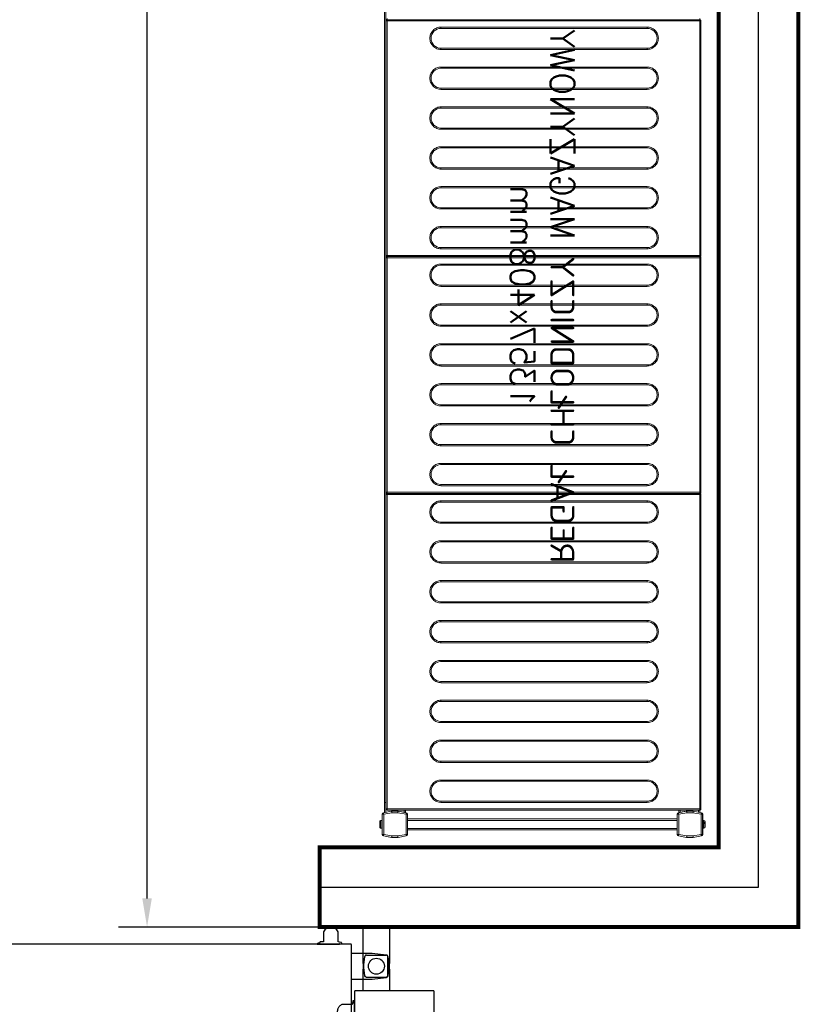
# Model space of a CAD drawing. Header units: millimetres. Extents: x 6161 to 8965, y -9035 to -5431.
# Tile 120 of 256: x 8176 to 8273, y -7327 to -7204. Entities that reach past the tile are written whole.
import ezdxf

# ---------------------------------------------------------------- set-up
doc = ezdxf.new("R2010")
doc.units = ezdxf.units.MM
doc.linetypes.add('DASHED', pattern=[19.05, 12.7, -6.35])
doc.layers.add('Komory', color=132, linetype='Continuous')
doc.layers.add('Regały', color=3, linetype='Continuous')
doc.styles.add('Arch-Dim', font='romans.shx', dxfattribs={"width": 0.75})
doc.styles.add('RomanS', font='romans.shx')
doc.linetypes.add('BATTING', pattern='A,0.0001,-0.1,[134,ltypeshp.shx,S=0.1,R=0,X=-0.1,Y=0],-0.2,[134,ltypeshp.shx,S=0.1,R=180,X=0.1,Y=0],-0.1', length=0.4001)
doc.dimstyles.new('Standard 50', dxfattribs={"dimscale": 20, "dimtxt": 0.18, "dimasz": 0.18, "dimexe": 0.18, "dimexo": 0.0625, "dimgap": 0.09, "dimtad": 1, "dimdec": 1, "dimzin": 0, "dimdsep": 46, "dimtxsty": 'Arch-Dim', "dimcen": 0.09, "dimclrd": 2, "dimclre": 2, "dimclrt": 1, "dimadec": 0, "dimazin": 0, "dimtfac": 1, "dimtdec": 1, "dimtofl": 0, "dimtmove": 0, "dimatfit": 3, "dimfxl": 0, "dimtolj": 1, "dimtzin": 0, "dimarcsym": 0})

# ---------------------------------------------------------------- blocks, each defined once
blk = doc.blocks.new('*D587')
at = {"color": 2, "lineweight": -2, "transparency": 16777216}
for p, q in [((46.25, 340), (85.25, 340)), ((81.65, 336.4), (81.65, 3.6)), ((46.25, 0), (85.25, 0))]:
    blk.add_line(p, q, dxfattribs=at)
at = {"color": 2, "transparency": 16777216}
for points in [[(81.05, 336.4), (82.25, 336.4), (81.65, 340)], [(81.05, 3.6), (82.25, 3.6), (81.65, 0)]]:
    blk.add_solid(points, dxfattribs=at)
at = {"layer": 'Defpoints', "color": 0, "transparency": 16777216}
for p in [(45, 340), (45, 0), (81.65, 0)]:
    blk.add_point(p, dxfattribs=at)
at = {"color": 1, "transparency": 16777216, "insert": (78.05, 170), "char_height": 3.6, "attachment_point": 5, "rotation": 90, "style": 'Arch-Dim'}
blk.add_mtext('\\A1;340.0', dxfattribs=at)
blk = doc.blocks.new('*U504')
at = {"color": 254, "linetype": 'DASHED', "true_color": 0xcfcfcf, "transparency": 33554684}
for points in [[(-4.43, 13, 0.414214), (-4.35, 13.08), (-4.35, 100.92, 0.414214), (-4.43, 101), (-14.27, 101, 0.414814), (-14.35, 100.93), (-14.35, 13.09, 0.414814), (-14.27, 13), (-4.43, 13)], [(-4.15, 17.01), (-4.2, 17.01), (-4.2, 17.11, 0.175422), (-4.27, 17.3, 0.244753), (-4.29, 17.31), (-4.32, 17.31, 0.414214), (-4.35, 17.29), (-4.35, 14.54, 0.414214), (-4.32, 14.51), (-4.29, 14.51, 0.200685), (-4.27, 14.52), (-4.23, 14.57), (-4.3, 14.25), (-4.25, 14.24, 0.414214), (-4.13, 14.32), (-4.05, 14.71), (-2.77, 14.71, 0.649069), (-2.8, 16.51), (-4.05, 16.51), (-4.05, 16.91, 0.414214), (-4.15, 17.01)]]:
    blk.add_lwpolyline(points, format="xyb", dxfattribs=at)
at = {"transparency": 33554684}
for points in [[(-4, 7.23, 0.414214), (-3.92, 7.15), (83.92, 7.15, 0.414214), (84, 7.23), (84, 17.07, 0.414814), (83.93, 17.15), (-3.91, 17.15, 0.414814), (-4, 17.07), (-4, 7.23)], [(0.01, 6.95), (0.01, 7), (0.11, 7, 0.175422), (0.3, 7.07, 0.244753), (0.31, 7.09), (0.31, 7.12, 0.414214), (0.28, 7.15), (-2.47, 7.15, 0.414214), (-2.49, 7.12), (-2.49, 7.09, 0.200685), (-2.48, 7.07), (-2.43, 7.03), (-2.75, 7.1), (-2.76, 7.05, 0.414214), (-2.68, 6.93), (-2.29, 6.85), (-2.29, 5.57, 0.649069), (-0.49, 5.6), (-0.49, 6.85), (-0.09, 6.85, 0.414214), (0.01, 6.95)]]:
    blk.add_lwpolyline(points, format="xyb", dxfattribs=at)
at = {"color": 254, "linetype": 'DASHED', "true_color": 0xcfcfcf, "transparency": 33554684}
blk.add_lwpolyline([(-5.45, 13), (-5.45, 10.42), (-5.66, 8.68, -0.379651), (-5.86, 8.5), (-8.34, 8.5, -0.379651), (-8.54, 8.68), (-8.75, 10.42), (-8.75, 13)], format="xyb", close=True, dxfattribs=at)
at = {"transparency": 33554684}
for points in [[(-8.75, 5), (-8.75, 9.38), (-8.54, 11.12, -0.379651), (-8.34, 11.3), (-5.86, 11.3, -0.379651), (-5.66, 11.12), (-5.45, 9.38), (-5.45, 5)], [(-4, 8.25), (-6.58, 8.25), (-8.32, 8.46, -0.379651), (-8.5, 8.66), (-8.5, 11.14, -0.379651), (-8.32, 11.34), (-6.58, 11.55), (-4, 11.55)]]:
    blk.add_lwpolyline(points, format="xyb", close=True, dxfattribs=at)
blk.add_lwpolyline([(0, 5), (0, -5)], dxfattribs=at)
blk.add_circle((-7.1, 9.9), 1, dxfattribs=at)
at = {"color": 254, "linetype": 'DASHED', "true_color": 0xcfcfcf, "transparency": 33554684}
blk.add_arc((-7.1, 9.9), 91.13, 358.293, 91.4158, dxfattribs=at)
blk = doc.blocks.new('*U56')
at = {"lineweight": 15}
for p, q in [((1.73, 0), (1.82, 0)), ((0.18, -0.47), (0, -1.51)), ((0.18, -0.47), (0, -1.5)), ((0.38, -0.51), (0.2, -1.53)), ((2.9, -0.3), (0.38, -0.3)), ((0.38, -0.31), (0.38, -0.51)), ((2.9, -0.31), (0.38, -0.31)), ((2.9, -0.51), (0.38, -0.51)), ((1.17, -0.15), (1.17, -0.3)), ((2.12, -0.15), (1.17, -0.15)), ((1.88, -0.12), (1.76, -0.12)), ((2.12, -0.3), (2.12, -0.15)), ((2.9, -0.51), (2.9, -0.31)), ((3.08, -1.53), (2.9, -0.51)), ((3.28, -1.51), (3.1, -0.47)), ((3.28, -1.5), (3.1, -0.47)), ((3.43, -0.68), (3.14, -0.68)), ((3.43, -0.82), (3.16, -0.82)), ((3.43, -0.67), (3.43, -39.87)), ((3.58, -0.67), (3.43, -0.67)), ((3.58, -0.52), (3.58, -0.52)), ((42.98, -0.52), (3.58, -0.52)), ((3.58, -0.52), (3.58, -0.67)), ((42.98, -0.67), (3.58, -0.67)), ((3.58, -0.67), (3.58, -39.87)), ((42.98, -0.52), (42.98, -0.52)), ((42.98, -0.67), (42.98, -0.52)), ((43.13, -0.67), (42.98, -0.67)), ((42.98, -39.87), (42.98, -0.67)), ((43.13, -39.87), (43.13, -0.67)), ((43.28, -0.67), (43.13, -0.67)), ((72.68, -0.52), (43.28, -0.52)), ((43.28, -0.52), (43.28, -0.52)), ((43.28, -0.52), (43.28, -0.67)), ((72.68, -0.67), (43.28, -0.67)), ((43.28, -0.67), (43.28, -39.87)), ((72.68, -0.52), (72.68, -0.52)), ((72.68, -0.67), (72.68, -0.52)), ((72.83, -0.67), (72.68, -0.67)), ((72.68, -39.87), (72.68, -0.67)), ((72.83, -0.67), (72.83, -39.87)), ((72.98, -0.67), (72.83, -0.67)), ((102.38, -0.52), (72.98, -0.52)), ((72.98, -0.52), (72.98, -0.52)), ((72.98, -0.52), (72.98, -0.67)), ((102.38, -0.67), (72.98, -0.67)), ((72.98, -0.67), (72.98, -39.87)), ((102.38, -0.52), (102.38, -0.52)), ((102.38, -0.67), (102.38, -0.52)), ((102.53, -0.67), (102.38, -0.67)), ((102.38, -39.87), (102.38, -0.67)), ((102.53, -39.87), (102.53, -0.67)), ((102.68, -0.67), (102.53, -0.67)), ((0, -1.5), (0, -2.3)), ((0, -1.51), (0, -2.29)), ((0, -2.29), (0.2, -2.29)), ((0, -2.3), (0, -2.3)), ((0, -2.33), (0.18, -3.34)), ((0.2, -1.53), (0.2, -2.29)), ((0.2, -2.29), (0.38, -3.31)), ((2.9, -3.31), (3.08, -2.29)), ((3.08, -2.29), (3.08, -1.53)), ((3.08, -2.29), (3.28, -2.29)), ((3.1, -3.34), (3.28, -2.33)), ((3.28, -2.38), (3.15, -3.12)), ((3.28, -1.51), (3.28, -1.5)), ((3.28, -2.29), (3.28, -1.51)), ((3.28, -2.3), (3.28, -2.29)), ((3.28, -2.3), (3.28, -2.38)), ((3.28, -2.3), (3.28, -2.3)), ((0.38, -3.31), (2.9, -3.31)), ((0.38, -3.31), (0.38, -3.51)), ((0.38, -3.51), (2.9, -3.51)), ((0.94, -3.51), (0.94, -37.3)), ((1.14, -3.51), (1.14, -37.3)), ((2.14, -3.51), (2.14, -37.3)), ((2.34, -3.51), (2.34, -37.3)), ((2.9, -3.51), (2.9, -3.31)), ((3.43, -3.28), (3.12, -3.28)), ((3.43, -3.12), (3.15, -3.12)), ((0.18, -37.47), (0, -38.5)), ((0, -38.5), (0.18, -37.47)), ((0.38, -37.5), (0.2, -38.52)), ((0.38, -37.3), (0.38, -37.5)), ((2.9, -37.3), (0.38, -37.3)), ((2.9, -37.5), (0.38, -37.5)), ((2.9, -37.5), (2.9, -37.3)), ((3.08, -38.52), (2.9, -37.5)), ((3.28, -38.5), (3.1, -37.47)), ((3.43, -37.58), (3.12, -37.58)), ((3.15, -37.73), (3.28, -38.48)), ((3.43, -37.73), (3.15, -37.73)), ((0, -38.5), (0, -39.28)), ((0, -39.3), (0, -38.5)), ((0, -39.28), (0.2, -39.28)), ((0.18, -40.33), (0, -39.3)), ((0, -39.32), (0.18, -40.33)), ((0.2, -38.52), (0.2, -39.28)), ((0.2, -39.28), (0.38, -40.3)), ((2.9, -40.3), (3.08, -39.28)), ((3.08, -39.28), (3.08, -38.52)), ((3.08, -39.28), (3.28, -39.28)), ((3.1, -40.33), (3.28, -39.32)), ((3.28, -38.48), (3.28, -38.5)), ((3.28, -39.28), (3.28, -38.5)), ((3.28, -39.28), (3.28, -39.3)), ((3.28, -39.3), (3.28, -39.32)), ((0.38, -40.3), (2.9, -40.3)), ((0.38, -40.3), (0.38, -40.5)), ((0.38, -40.5), (2.9, -40.5)), ((1.17, -40.5), (1.17, -40.65)), ((1.17, -40.65), (2.12, -40.65)), ((1.17, -40.68), (1.17, -40.68)), ((2.11, -40.68), (2.11, -40.68)), ((2.12, -40.65), (2.12, -40.5)), ((2.9, -40.5), (2.9, -40.3)), ((4.38, -40.18), (3.13, -40.18)), ((4.38, -40.03), (3.16, -40.03)), ((3.43, -39.87), (3.58, -39.87)), ((3.58, -39.87), (42.98, -39.87)), ((3.58, -39.97), (3.58, -39.87)), ((3.58, -40.02), (3.58, -39.97)), ((3.58, -40.02), (42.98, -40.02)), ((4.38, -40.02), (4.38, -40.03)), ((131.28, -40.03), (4.38, -40.03)), ((4.38, -40.03), (4.38, -40.18)), ((131.28, -40.18), (4.38, -40.18)), ((42.98, -39.87), (42.98, -39.97)), ((42.98, -39.87), (43.13, -39.87)), ((42.98, -39.97), (42.98, -40.02)), ((43.13, -39.87), (43.28, -39.87)), ((43.28, -39.87), (72.68, -39.87)), ((43.28, -39.97), (43.28, -39.87)), ((43.28, -40.02), (43.28, -39.97)), ((43.28, -40.02), (72.68, -40.02)), ((72.68, -39.87), (72.83, -39.87)), ((72.68, -39.87), (72.68, -39.97)), ((72.68, -39.97), (72.68, -40.02)), ((72.83, -39.87), (72.98, -39.87)), ((72.98, -39.87), (102.38, -39.87)), ((72.98, -39.97), (72.98, -39.87)), ((72.98, -40.02), (72.98, -39.97)), ((72.98, -40.02), (102.38, -40.02)), ((102.38, -39.87), (102.38, -39.97)), ((102.38, -39.87), (102.53, -39.87)), ((102.38, -39.97), (102.38, -40.02)), ((102.53, -39.87), (102.68, -39.87))]:
    blk.add_line(p, q, dxfattribs=at)
at = {"color": 253, "lineweight": 15, "true_color": 0xa6a6a6}
for p, q in [((4.4, -33.12), (4.4, -7.27)), ((4.4, -7.27), (4.55, -7.27)), ((4.55, -33.12), (4.55, -7.27)), ((7.05, -7.27), (7.05, -33.12)), ((7.05, -7.27), (7.2, -7.27)), ((7.2, -7.27), (7.2, -33.12)), ((9.4, -33.12), (9.4, -7.27)), ((9.4, -7.27), (9.55, -7.27)), ((9.55, -33.12), (9.55, -7.27)), ((12.05, -7.27), (12.05, -33.12)), ((12.05, -7.27), (12.2, -7.27)), ((12.2, -7.27), (12.2, -33.12)), ((14.4, -33.12), (14.4, -7.27)), ((14.4, -7.27), (14.55, -7.27)), ((14.55, -33.12), (14.55, -7.27)), ((17.05, -7.27), (17.05, -33.12)), ((17.05, -7.27), (17.2, -7.27)), ((17.2, -7.27), (17.2, -33.12)), ((19.4, -33.12), (19.4, -7.27)), ((19.4, -7.27), (19.55, -7.27)), ((19.55, -33.12), (19.55, -7.27)), ((22.05, -7.27), (22.05, -33.12)), ((22.05, -7.27), (22.2, -7.27)), ((22.2, -7.27), (22.2, -33.12)), ((24.4, -33.12), (24.4, -7.27)), ((24.4, -7.27), (24.55, -7.27)), ((24.55, -33.12), (24.55, -7.27)), ((27.05, -7.27), (27.05, -33.12)), ((27.05, -7.27), (27.2, -7.27)), ((27.2, -7.27), (27.2, -33.12)), ((29.4, -33.12), (29.4, -7.27)), ((29.4, -7.27), (29.55, -7.27)), ((29.55, -33.12), (29.55, -7.27)), ((32.05, -7.27), (32.05, -33.12)), ((32.05, -7.27), (32.2, -7.27)), ((32.2, -7.27), (32.2, -33.12)), ((34.4, -33.12), (34.4, -7.27)), ((34.4, -7.27), (34.55, -7.27)), ((34.55, -33.12), (34.55, -7.27)), ((37.05, -7.27), (37.05, -33.12)), ((37.05, -7.27), (37.2, -7.27)), ((37.2, -7.27), (37.2, -33.12)), ((39.4, -33.12), (39.4, -7.27)), ((39.4, -7.27), (39.55, -7.27)), ((39.55, -33.12), (39.55, -7.27)), ((42.05, -7.27), (42.05, -33.12)), ((42.05, -7.27), (42.2, -7.27)), ((42.2, -7.27), (42.2, -33.12)), ((44.1, -33.12), (44.1, -7.27)), ((44.1, -7.27), (44.25, -7.27)), ((44.25, -33.12), (44.25, -7.27)), ((46.75, -7.27), (46.75, -33.12)), ((46.75, -7.27), (46.9, -7.27)), ((46.9, -7.27), (46.9, -33.12)), ((49.1, -33.12), (49.1, -7.27)), ((49.1, -7.27), (49.25, -7.27)), ((49.25, -33.12), (49.25, -7.27)), ((51.75, -7.27), (51.75, -33.12)), ((51.75, -7.27), (51.9, -7.27)), ((51.9, -7.27), (51.9, -33.12)), ((54.1, -33.12), (54.1, -7.27)), ((54.1, -7.27), (54.25, -7.27)), ((54.25, -33.12), (54.25, -7.27)), ((56.75, -7.27), (56.75, -33.12)), ((56.75, -7.27), (56.9, -7.27)), ((56.9, -7.27), (56.9, -33.12)), ((59.1, -33.12), (59.1, -7.27)), ((59.1, -7.27), (59.25, -7.27)), ((59.25, -33.12), (59.25, -7.27)), ((61.75, -7.27), (61.75, -33.12)), ((61.75, -7.27), (61.9, -7.27)), ((61.9, -7.27), (61.9, -33.12)), ((64.1, -33.12), (64.1, -7.27)), ((64.1, -7.27), (64.25, -7.27)), ((64.25, -33.12), (64.25, -7.27)), ((66.75, -7.27), (66.75, -33.12)), ((66.75, -7.27), (66.9, -7.27)), ((66.9, -7.27), (66.9, -33.12)), ((69.1, -33.12), (69.1, -7.27)), ((69.1, -7.27), (69.25, -7.27)), ((69.25, -33.12), (69.25, -7.27)), ((71.75, -7.27), (71.75, -33.12)), ((71.75, -7.27), (71.9, -7.27)), ((71.9, -7.27), (71.9, -33.12)), ((73.8, -33.12), (73.8, -7.27)), ((73.8, -7.27), (73.95, -7.27)), ((73.95, -33.12), (73.95, -7.27)), ((76.45, -7.27), (76.45, -33.12)), ((76.45, -7.27), (76.6, -7.27)), ((76.6, -7.27), (76.6, -33.12)), ((78.8, -33.12), (78.8, -7.27)), ((78.8, -7.27), (78.95, -7.27)), ((78.95, -33.12), (78.95, -7.27)), ((81.45, -7.27), (81.45, -33.12)), ((81.45, -7.27), (81.6, -7.27)), ((81.6, -7.27), (81.6, -33.12)), ((83.8, -33.12), (83.8, -7.27)), ((83.8, -7.27), (83.95, -7.27)), ((83.95, -33.12), (83.95, -7.27)), ((86.45, -7.27), (86.45, -33.12)), ((86.45, -7.27), (86.6, -7.27)), ((86.6, -7.27), (86.6, -33.12)), ((88.8, -33.12), (88.8, -7.27)), ((88.8, -7.27), (88.95, -7.27)), ((88.95, -33.12), (88.95, -7.27)), ((91.45, -7.27), (91.45, -33.12)), ((91.45, -7.27), (91.6, -7.27)), ((91.6, -7.27), (91.6, -33.12)), ((93.8, -33.12), (93.8, -7.27)), ((93.8, -7.27), (93.95, -7.27)), ((93.95, -33.12), (93.95, -7.27)), ((96.45, -7.27), (96.45, -33.12)), ((96.45, -7.27), (96.6, -7.27)), ((96.6, -7.27), (96.6, -33.12)), ((98.8, -33.12), (98.8, -7.27)), ((98.8, -7.27), (98.95, -7.27)), ((98.95, -33.12), (98.95, -7.27)), ((101.45, -7.27), (101.45, -33.12)), ((101.45, -7.27), (101.6, -7.27)), ((101.6, -7.27), (101.6, -33.12)), ((4.4, -33.12), (4.55, -33.12)), ((7.2, -33.12), (7.05, -33.12)), ((9.4, -33.12), (9.55, -33.12)), ((12.2, -33.12), (12.05, -33.12)), ((14.4, -33.12), (14.55, -33.12)), ((17.2, -33.12), (17.05, -33.12)), ((19.4, -33.12), (19.55, -33.12)), ((22.2, -33.12), (22.05, -33.12)), ((24.4, -33.12), (24.55, -33.12)), ((27.2, -33.12), (27.05, -33.12)), ((29.4, -33.12), (29.55, -33.12)), ((32.2, -33.12), (32.05, -33.12)), ((34.4, -33.12), (34.55, -33.12)), ((37.2, -33.12), (37.05, -33.12)), ((39.4, -33.12), (39.55, -33.12)), ((42.2, -33.12), (42.05, -33.12)), ((44.1, -33.12), (44.25, -33.12)), ((46.9, -33.12), (46.75, -33.12)), ((49.1, -33.12), (49.25, -33.12)), ((51.9, -33.12), (51.75, -33.12)), ((54.1, -33.12), (54.25, -33.12)), ((56.9, -33.12), (56.75, -33.12)), ((59.1, -33.12), (59.25, -33.12)), ((61.9, -33.12), (61.75, -33.12)), ((64.1, -33.12), (64.25, -33.12)), ((66.9, -33.12), (66.75, -33.12)), ((69.1, -33.12), (69.25, -33.12)), ((71.9, -33.12), (71.75, -33.12)), ((73.8, -33.12), (73.95, -33.12)), ((76.6, -33.12), (76.45, -33.12)), ((78.8, -33.12), (78.95, -33.12)), ((81.6, -33.12), (81.45, -33.12)), ((83.8, -33.12), (83.95, -33.12)), ((86.6, -33.12), (86.45, -33.12)), ((88.8, -33.12), (88.95, -33.12)), ((91.6, -33.12), (91.45, -33.12)), ((93.8, -33.12), (93.95, -33.12)), ((96.6, -33.12), (96.45, -33.12)), ((98.8, -33.12), (98.95, -33.12)), ((101.6, -33.12), (101.45, -33.12))]:
    blk.add_line(p, q, dxfattribs=at)
at = {"lineweight": 15, "flags": 128}
for points in [[(0.38, -0.51), (0.34, -0.5), (0.3, -0.5), (0.27, -0.49), (0.24, -0.48), (0.22, -0.48), (0.2, -0.48), (0.19, -0.47), (0.18, -0.47)], [(3.1, -0.47), (3.1, -0.47), (3.09, -0.48), (3.07, -0.48), (3.04, -0.48), (3.01, -0.49), (2.98, -0.5), (2.94, -0.5), (2.9, -0.51)], [(0, -1.51), (0, -1.51), (0.01, -1.51), (0.03, -1.51), (0.05, -1.51), (0.07, -1.52), (0.1, -1.52), (0.13, -1.52), (0.17, -1.52), (0.2, -1.53)], [(0.2, -2.29), (0.16, -2.3), (0.12, -2.3), (0.09, -2.31), (0.06, -2.32), (0.04, -2.32), (0.02, -2.32), (0.01, -2.33), (0, -2.33)], [(3.08, -1.53), (3.12, -1.52), (3.16, -1.52), (3.19, -1.52), (3.22, -1.51), (3.25, -1.51), (3.27, -1.51), (3.28, -1.51), (3.28, -1.51)], [(3.28, -2.33), (3.28, -2.33), (3.27, -2.32), (3.25, -2.32), (3.22, -2.32), (3.19, -2.31), (3.16, -2.3), (3.12, -2.3), (3.08, -2.29)], [(0.18, -3.34), (0.19, -3.34), (0.2, -3.34), (0.22, -3.34), (0.24, -3.33), (0.27, -3.33), (0.3, -3.32), (0.34, -3.32), (0.38, -3.31)], [(2.9, -3.31), (2.94, -3.32), (2.98, -3.32), (3.01, -3.33), (3.04, -3.33), (3.07, -3.34), (3.09, -3.34), (3.1, -3.34), (3.1, -3.34)], [(3.15, -3.12), (3.15, -3.15), (3.14, -3.18), (3.14, -3.2), (3.13, -3.22), (3.13, -3.24), (3.13, -3.25), (3.13, -3.27), (3.12, -3.27), (3.12, -3.28)], [(0.38, -37.5), (0.34, -37.49), (0.3, -37.49), (0.27, -37.48), (0.24, -37.48), (0.22, -37.47), (0.2, -37.47), (0.19, -37.47), (0.18, -37.47)], [(3.1, -37.47), (3.1, -37.47), (3.09, -37.47), (3.07, -37.47), (3.04, -37.48), (3.01, -37.48), (2.98, -37.49), (2.94, -37.49), (2.9, -37.5)], [(3.12, -37.58), (3.13, -37.58), (3.13, -37.59), (3.13, -37.6), (3.13, -37.62), (3.14, -37.64), (3.14, -37.67), (3.15, -37.7), (3.15, -37.73)], [(0, -38.5), (0, -38.5), (0.02, -38.5), (0.03, -38.5), (0.06, -38.51), (0.09, -38.51), (0.12, -38.51), (0.16, -38.51), (0.2, -38.52)], [(0.2, -39.28), (0.16, -39.29), (0.12, -39.3), (0.09, -39.3), (0.06, -39.31), (0.04, -39.31), (0.02, -39.31), (0.01, -39.32), (0, -39.32)], [(3.08, -38.52), (3.12, -38.51), (3.15, -38.51), (3.18, -38.51), (3.21, -38.51), (3.24, -38.5), (3.26, -38.5), (3.27, -38.5), (3.28, -38.5), (3.28, -38.5)], [(3.28, -39.32), (3.28, -39.32), (3.27, -39.31), (3.25, -39.31), (3.22, -39.31), (3.19, -39.3), (3.16, -39.3), (3.12, -39.29), (3.08, -39.28)], [(0.18, -40.33), (0.19, -40.33), (0.2, -40.33), (0.22, -40.33), (0.24, -40.32), (0.27, -40.32), (0.3, -40.31), (0.34, -40.31), (0.38, -40.3)], [(2.9, -40.3), (2.94, -40.31), (2.98, -40.31), (3.01, -40.32), (3.04, -40.32), (3.07, -40.33), (3.09, -40.33), (3.1, -40.33), (3.1, -40.33)]]:
    blk.add_lwpolyline(points, dxfattribs=at)
at = {"lineweight": 15}
for centre, radius, start, end in [((0.38, -0.5), 0.2, 90, 170), ((0.38, -0.51), 0.2, 90, 170), ((1.32, -0.15), 0.15, 90, 180), ((1.97, -0.15), 0.15, 0, 90), ((2.9, -0.5), 0.2, 10, 90), ((2.9, -0.51), 0.2, 10, 90), ((0.2, -2.29), 0.2, 180, 190), ((3.08, -2.29), 0.2, 350, 0), ((0.38, -3.31), 0.2, 190, 270), ((2.9, -3.31), 0.2, 270, 350), ((0.38, -37.5), 0.2, 90, 170), ((0.38, -37.5), 0.2, 90, 170), ((2.9, -37.5), 0.2, 10, 90), ((0.2, -39.28), 0.2, 180, 190), ((3.08, -39.28), 0.2, 350, 0), ((0.38, -40.3), 0.2, 190, 270), ((0.38, -40.3), 0.2, 190, 270), ((1.32, -40.65), 0.15, 180, 191.537), ((1.97, -40.65), 0.15, 348.463, 0), ((2.9, -40.3), 0.2, 270, 350), ((3.58, -39.87), 0.15, 180, 270), ((42.98, -39.87), 0.15, 270, 0), ((43.28, -39.87), 0.15, 180, 270), ((72.68, -39.87), 0.15, 270, 0), ((72.98, -39.87), 0.15, 180, 270), ((102.38, -39.87), 0.15, 270, 0), ((102.68, -39.87), 0.15, 180, 270)]:
    blk.add_arc(centre, radius, start, end, dxfattribs=at)
at = {"color": 253, "lineweight": 15, "true_color": 0xa6a6a6}
for centre, start, end in [((5.8, -7.27), 0, 180), ((10.8, -7.27), 0, 180), ((15.8, -7.27), 0, 180), ((20.8, -7.27), 0, 180), ((25.8, -7.27), 0, 180), ((30.8, -7.27), 0, 180), ((35.8, -7.27), 0, 180), ((40.8, -7.27), 0, 180), ((45.5, -7.27), 0, 180), ((50.5, -7.27), 0, 180), ((55.5, -7.27), 0, 180), ((60.5, -7.27), 0, 180), ((65.5, -7.27), 0, 180), ((70.5, -7.27), 0, 180), ((75.2, -7.27), 0, 180), ((80.2, -7.27), 0, 180), ((85.2, -7.27), 0, 180), ((90.2, -7.27), 0, 180), ((95.2, -7.27), 0, 180), ((100.2, -7.27), 0, 180), ((5.8, -33.12), 180, 0), ((10.8, -33.12), 180, 0), ((15.8, -33.12), 180, 0), ((20.8, -33.12), 180, 0), ((25.8, -33.12), 180, 0), ((30.8, -33.12), 180, 0), ((35.8, -33.12), 180, 0), ((40.8, -33.12), 180, 0), ((45.5, -33.12), 180, 0), ((50.5, -33.12), 180, 0), ((55.5, -33.12), 180, 0), ((60.5, -33.12), 180, 0), ((65.5, -33.12), 180, 0), ((70.5, -33.12), 180, 0), ((75.2, -33.12), 180, 0), ((80.2, -33.12), 180, 0), ((85.2, -33.12), 180, 0), ((90.2, -33.12), 180, 0), ((95.2, -33.12), 180, 0), ((100.2, -33.12), 180, 0)]:
    blk.add_arc(centre, 1.25, start, end, dxfattribs=at)
at = {"lineweight": 15}
for points, knots in [([(1.71, 0), (1.67, 0), (1.6, 0), (1.49, 0), (1.39, 0), (1.34, 0), (1.31, 0), (1.32, 0), (1.32, 0)], [0, 0, 0, 0, 0.188945, 0.389816, 0.590684, 0.779625, 0.968579, 1, 1, 1, 1]), ([(1.76, -0.12), (1.76, -0.1), (1.76, -0.07), (1.75, -0.03), (1.73, -0.01), (1.72, 0), (1.71, 0)], [0, 0, 0, 0, 0.243636, 0.487267, 0.73198, 1, 1, 1, 1]), ([(1.92, 0), (1.91, 0), (1.89, 0), (1.85, 0), (1.82, 0)], [0, 0, 0, 0, 0.31192, 1, 1, 1, 1]), ([(1.82, 0), (1.83, 0), (1.84, -0.01), (1.86, -0.03), (1.87, -0.07), (1.87, -0.1), (1.88, -0.12)], [0, 0, 0, 0, 0.250222, 0.500532, 0.748158, 1, 1, 1, 1]), ([(3.58, -0.52), (3.57, -0.52), (3.55, -0.52), (3.52, -0.53), (3.5, -0.55), (3.47, -0.57), (3.44, -0.61), (3.44, -0.65), (3.43, -0.67)], [0, 0, 0, 0, 0.130769, 0.260026, 0.387968, 0.514575, 0.761736, 1, 1, 1, 1]), ([(43.13, -0.67), (43.13, -0.65), (43.13, -0.61), (43.1, -0.57), (43.07, -0.55), (43.04, -0.53), (43.01, -0.52), (42.99, -0.52), (42.98, -0.52)], [0, 0, 0, 0, 0.238262, 0.485424, 0.612031, 0.739977, 0.869231, 1, 1, 1, 1]), ([(43.28, -0.52), (43.27, -0.52), (43.25, -0.52), (43.22, -0.53), (43.2, -0.55), (43.17, -0.57), (43.14, -0.61), (43.14, -0.65), (43.13, -0.67)], [0, 0, 0, 0, 0.1307696, 0.2600246, 0.3879723, 0.5145698, 0.761734, 1, 1, 1, 1]), ([(72.83, -0.67), (72.83, -0.65), (72.83, -0.61), (72.8, -0.57), (72.77, -0.55), (72.74, -0.53), (72.71, -0.52), (72.69, -0.52), (72.68, -0.52)], [0, 0, 0, 0, 0.238266, 0.485414, 0.61202, 0.739978, 0.869219, 1, 1, 1, 1]), ([(72.98, -0.52), (72.97, -0.52), (72.95, -0.52), (72.92, -0.53), (72.9, -0.55), (72.87, -0.57), (72.84, -0.61), (72.84, -0.65), (72.83, -0.67)], [0, 0, 0, 0, 0.130781, 0.260022, 0.38798, 0.514586, 0.761734, 1, 1, 1, 1]), ([(102.53, -0.67), (102.53, -0.65), (102.53, -0.61), (102.5, -0.57), (102.47, -0.55), (102.44, -0.53), (102.41, -0.52), (102.39, -0.52), (102.38, -0.52)], [0, 0, 0, 0, 0.238259, 0.485419, 0.612024, 0.73998, 0.86922, 1, 1, 1, 1]), ([(1.17, -40.68), (1.18, -40.7), (1.19, -40.73), (1.22, -40.77), (1.27, -40.79), (1.3, -40.8), (1.32, -40.8)], [0, 0, 0, 0, 0.243643, 0.487245, 0.731956, 1, 1, 1, 1]), ([(1.96, -40.8), (1.98, -40.8), (2.01, -40.79), (2.06, -40.77), (2.09, -40.73), (2.1, -40.7), (2.11, -40.68)], [0, 0, 0, 0, 0.250219, 0.500551, 0.74815, 1, 1, 1, 1]), ([(1.32, -40.8), (1.33, -40.8), (1.35, -40.8), (1.43, -40.8), (1.53, -40.8), (1.64, -40.8), (1.75, -40.8), (1.85, -40.8), (1.93, -40.8), (1.95, -40.8), (1.96, -40.8)], [0, 0, 0, 0, 0.121175, 0.250001, 0.378823, 0.5, 0.621177, 0.749999, 0.878825, 1, 1, 1, 1])]:
    blk.add_open_spline(points, degree=3, knots=knots, dxfattribs=at)
at = {"color": 253, "lineweight": 15, "true_color": 0xa6a6a6}
for points, knots in [([(4.4, -7.27), (4.41, -7.18), (4.42, -7), (4.49, -6.74), (4.62, -6.49), (4.81, -6.27), (5.03, -6.09), (5.28, -5.96), (5.54, -5.88), (5.8, -5.86), (6.06, -5.88), (6.33, -5.96), (6.58, -6.09), (6.8, -6.27), (6.98, -6.49), (7.11, -6.74), (7.19, -7), (7.2, -7.18), (7.2, -7.27)], [0, 0, 0, 0, 0.058258, 0.120006, 0.18432, 0.25, 0.31568, 0.379994, 0.441742, 0.5, 0.558258, 0.620006, 0.68432, 0.75, 0.81568, 0.879994, 0.941742, 1, 1, 1, 1]), ([(9.4, -7.27), (9.41, -7.18), (9.42, -7), (9.49, -6.74), (9.62, -6.49), (9.81, -6.27), (10.03, -6.09), (10.28, -5.96), (10.54, -5.88), (10.8, -5.86), (11.06, -5.88), (11.33, -5.96), (11.58, -6.09), (11.8, -6.27), (11.98, -6.49), (12.11, -6.74), (12.19, -7), (12.2, -7.18), (12.2, -7.27)], [0, 0, 0, 0, 0.058258, 0.120006, 0.18432, 0.25, 0.31568, 0.379994, 0.441742, 0.5, 0.558258, 0.620006, 0.68432, 0.75, 0.81568, 0.879994, 0.941742, 1, 1, 1, 1]), ([(14.4, -7.27), (14.41, -7.18), (14.42, -7), (14.49, -6.74), (14.62, -6.49), (14.81, -6.27), (15.03, -6.09), (15.28, -5.96), (15.54, -5.88), (15.8, -5.86), (16.06, -5.88), (16.33, -5.96), (16.58, -6.09), (16.8, -6.27), (16.98, -6.49), (17.11, -6.74), (17.19, -7), (17.2, -7.18), (17.2, -7.27)], [0, 0, 0, 0, 0.058258, 0.120006, 0.18432, 0.25, 0.31568, 0.379994, 0.441742, 0.5, 0.558258, 0.620006, 0.68432, 0.75, 0.81568, 0.879994, 0.941742, 1, 1, 1, 1]), ([(19.4, -7.27), (19.41, -7.18), (19.42, -7), (19.49, -6.74), (19.62, -6.49), (19.81, -6.27), (20.03, -6.09), (20.28, -5.96), (20.54, -5.88), (20.8, -5.86), (21.06, -5.88), (21.33, -5.96), (21.58, -6.09), (21.8, -6.27), (21.98, -6.49), (22.11, -6.74), (22.19, -7), (22.2, -7.18), (22.2, -7.27)], [0, 0, 0, 0, 0.058258, 0.120006, 0.18432, 0.25, 0.31568, 0.379994, 0.441742, 0.5, 0.558258, 0.620006, 0.68432, 0.75, 0.81568, 0.879994, 0.941742, 1, 1, 1, 1]), ([(24.4, -7.27), (24.41, -7.18), (24.42, -7), (24.49, -6.74), (24.62, -6.49), (24.81, -6.27), (25.03, -6.09), (25.28, -5.96), (25.54, -5.88), (25.8, -5.86), (26.06, -5.88), (26.33, -5.96), (26.58, -6.09), (26.8, -6.27), (26.98, -6.49), (27.11, -6.74), (27.19, -7), (27.2, -7.18), (27.2, -7.27)], [0, 0, 0, 0, 0.058258, 0.120006, 0.18432, 0.25, 0.31568, 0.379994, 0.441742, 0.5, 0.558258, 0.620006, 0.68432, 0.75, 0.81568, 0.879994, 0.941742, 1, 1, 1, 1]), ([(29.4, -7.27), (29.41, -7.18), (29.42, -7), (29.49, -6.74), (29.62, -6.49), (29.81, -6.27), (30.03, -6.09), (30.28, -5.96), (30.54, -5.88), (30.8, -5.86), (31.06, -5.88), (31.33, -5.96), (31.58, -6.09), (31.8, -6.27), (31.98, -6.49), (32.11, -6.74), (32.19, -7), (32.2, -7.18), (32.2, -7.27)], [0, 0, 0, 0, 0.058258, 0.120006, 0.18432, 0.25, 0.31568, 0.379994, 0.441742, 0.5, 0.558258, 0.620006, 0.68432, 0.75, 0.81568, 0.879994, 0.941742, 1, 1, 1, 1]), ([(34.4, -7.27), (34.41, -7.18), (34.42, -7), (34.49, -6.74), (34.62, -6.49), (34.81, -6.27), (35.03, -6.09), (35.28, -5.96), (35.54, -5.88), (35.8, -5.86), (36.06, -5.88), (36.33, -5.96), (36.58, -6.09), (36.8, -6.27), (36.98, -6.49), (37.11, -6.74), (37.19, -7), (37.2, -7.18), (37.2, -7.27)], [0, 0, 0, 0, 0.058258, 0.120006, 0.18432, 0.25, 0.31568, 0.379994, 0.441742, 0.5, 0.558258, 0.620006, 0.68432, 0.75, 0.81568, 0.879994, 0.941742, 1, 1, 1, 1]), ([(39.4, -7.27), (39.41, -7.18), (39.42, -7), (39.49, -6.74), (39.62, -6.49), (39.81, -6.27), (40.03, -6.09), (40.28, -5.96), (40.54, -5.88), (40.8, -5.86), (41.06, -5.88), (41.33, -5.96), (41.58, -6.09), (41.8, -6.27), (41.98, -6.49), (42.11, -6.74), (42.19, -7), (42.2, -7.18), (42.2, -7.27)], [0, 0, 0, 0, 0.058258, 0.120006, 0.18432, 0.25, 0.31568, 0.379994, 0.441742, 0.5, 0.558258, 0.620005, 0.68432, 0.75, 0.81568, 0.879994, 0.941742, 1, 1, 1, 1]), ([(44.1, -7.27), (44.11, -7.18), (44.12, -7), (44.19, -6.74), (44.32, -6.49), (44.51, -6.27), (44.73, -6.09), (44.98, -5.96), (45.24, -5.88), (45.5, -5.86), (45.76, -5.88), (46.03, -5.96), (46.28, -6.09), (46.5, -6.27), (46.68, -6.49), (46.81, -6.74), (46.89, -7), (46.9, -7.18), (46.9, -7.27)], [0, 0, 0, 0, 0.058258, 0.120006, 0.18432, 0.25, 0.31568, 0.379995, 0.441742, 0.5, 0.558258, 0.620006, 0.68432, 0.75, 0.81568, 0.879994, 0.941742, 1, 1, 1, 1]), ([(49.1, -7.27), (49.11, -7.18), (49.12, -7), (49.19, -6.74), (49.32, -6.49), (49.51, -6.27), (49.73, -6.09), (49.98, -5.96), (50.24, -5.88), (50.5, -5.86), (50.76, -5.88), (51.03, -5.96), (51.28, -6.09), (51.5, -6.27), (51.68, -6.49), (51.81, -6.74), (51.89, -7), (51.9, -7.18), (51.9, -7.27)], [0, 0, 0, 0, 0.058258, 0.120006, 0.18432, 0.25, 0.31568, 0.379994, 0.441742, 0.5, 0.558258, 0.620005, 0.68432, 0.75, 0.81568, 0.879994, 0.941742, 1, 1, 1, 1]), ([(54.1, -7.27), (54.11, -7.18), (54.12, -7), (54.19, -6.74), (54.32, -6.49), (54.51, -6.27), (54.73, -6.09), (54.98, -5.96), (55.24, -5.88), (55.5, -5.86), (55.76, -5.88), (56.03, -5.96), (56.28, -6.09), (56.5, -6.27), (56.68, -6.49), (56.81, -6.74), (56.89, -7), (56.9, -7.18), (56.9, -7.27)], [0, 0, 0, 0, 0.058258, 0.120006, 0.18432, 0.25, 0.31568, 0.379994, 0.441742, 0.5, 0.558258, 0.620006, 0.68432, 0.75, 0.81568, 0.879994, 0.941742, 1, 1, 1, 1]), ([(59.1, -7.27), (59.11, -7.18), (59.12, -7), (59.19, -6.74), (59.32, -6.49), (59.51, -6.27), (59.73, -6.09), (59.98, -5.96), (60.24, -5.88), (60.5, -5.86), (60.76, -5.88), (61.03, -5.96), (61.28, -6.09), (61.5, -6.27), (61.68, -6.49), (61.81, -6.74), (61.89, -7), (61.9, -7.18), (61.9, -7.27)], [0, 0, 0, 0, 0.058258, 0.120006, 0.18432, 0.25, 0.31568, 0.379995, 0.441742, 0.5, 0.558258, 0.620005, 0.68432, 0.75, 0.81568, 0.879994, 0.941742, 1, 1, 1, 1]), ([(64.1, -7.27), (64.11, -7.18), (64.12, -7), (64.19, -6.74), (64.32, -6.49), (64.51, -6.27), (64.73, -6.09), (64.98, -5.96), (65.24, -5.88), (65.5, -5.86), (65.76, -5.88), (66.03, -5.96), (66.28, -6.09), (66.5, -6.27), (66.68, -6.49), (66.81, -6.74), (66.89, -7), (66.9, -7.18), (66.9, -7.27)], [0, 0, 0, 0, 0.058258, 0.120006, 0.184321, 0.25, 0.31568, 0.379995, 0.441741, 0.5, 0.558258, 0.620006, 0.68432, 0.75, 0.815679, 0.879994, 0.941742, 1, 1, 1, 1]), ([(69.1, -7.27), (69.11, -7.18), (69.12, -7), (69.19, -6.74), (69.32, -6.49), (69.51, -6.27), (69.73, -6.09), (69.98, -5.96), (70.24, -5.88), (70.5, -5.86), (70.76, -5.88), (71.03, -5.96), (71.28, -6.09), (71.5, -6.27), (71.68, -6.49), (71.81, -6.74), (71.89, -7), (71.9, -7.18), (71.9, -7.27)], [0, 0, 0, 0, 0.058258, 0.120006, 0.18432, 0.25, 0.31568, 0.379994, 0.441742, 0.5, 0.558259, 0.620005, 0.68432, 0.75, 0.81568, 0.879994, 0.941742, 1, 1, 1, 1]), ([(73.8, -7.27), (73.81, -7.18), (73.82, -7), (73.89, -6.74), (74.02, -6.49), (74.21, -6.27), (74.43, -6.09), (74.68, -5.96), (74.94, -5.88), (75.2, -5.86), (75.46, -5.88), (75.73, -5.96), (75.98, -6.09), (76.2, -6.27), (76.38, -6.49), (76.51, -6.74), (76.59, -7), (76.6, -7.18), (76.6, -7.27)], [0, 0, 0, 0, 0.058258, 0.120006, 0.184321, 0.25, 0.31568, 0.379995, 0.441741, 0.5, 0.558259, 0.620005, 0.68432, 0.75, 0.815679, 0.879994, 0.941742, 1, 1, 1, 1]), ([(78.8, -7.27), (78.81, -7.18), (78.82, -7), (78.89, -6.74), (79.02, -6.49), (79.21, -6.27), (79.43, -6.09), (79.68, -5.96), (79.94, -5.88), (80.2, -5.86), (80.46, -5.88), (80.73, -5.96), (80.98, -6.09), (81.2, -6.27), (81.38, -6.49), (81.51, -6.74), (81.59, -7), (81.6, -7.18), (81.6, -7.27)], [0, 0, 0, 0, 0.058258, 0.120006, 0.18432, 0.25, 0.31568, 0.379994, 0.441742, 0.5, 0.558257, 0.620005, 0.68432, 0.75, 0.81568, 0.879994, 0.941742, 1, 1, 1, 1]), ([(83.8, -7.27), (83.81, -7.18), (83.82, -7), (83.89, -6.74), (84.02, -6.49), (84.21, -6.27), (84.43, -6.09), (84.68, -5.96), (84.94, -5.88), (85.2, -5.86), (85.46, -5.88), (85.73, -5.96), (85.98, -6.09), (86.2, -6.27), (86.38, -6.49), (86.51, -6.74), (86.59, -7), (86.6, -7.18), (86.6, -7.27)], [0, 0, 0, 0, 0.058258, 0.120006, 0.18432, 0.25, 0.315679, 0.379994, 0.441742, 0.500001, 0.558258, 0.620006, 0.68432, 0.75, 0.81568, 0.879994, 0.941742, 1, 1, 1, 1]), ([(88.8, -7.27), (88.81, -7.18), (88.82, -7), (88.89, -6.74), (89.02, -6.49), (89.21, -6.27), (89.43, -6.09), (89.68, -5.96), (89.94, -5.88), (90.2, -5.86), (90.46, -5.88), (90.73, -5.96), (90.98, -6.09), (91.2, -6.27), (91.38, -6.49), (91.51, -6.74), (91.59, -7), (91.6, -7.18), (91.6, -7.27)], [0, 0, 0, 0, 0.058258, 0.120006, 0.18432, 0.25, 0.31568, 0.379994, 0.441742, 0.499999, 0.558258, 0.620006, 0.684321, 0.75, 0.81568, 0.879994, 0.941742, 1, 1, 1, 1]), ([(93.8, -7.27), (93.81, -7.18), (93.82, -7), (93.89, -6.74), (94.02, -6.49), (94.21, -6.27), (94.43, -6.09), (94.68, -5.96), (94.94, -5.88), (95.2, -5.86), (95.46, -5.88), (95.73, -5.96), (95.98, -6.09), (96.2, -6.27), (96.38, -6.49), (96.51, -6.74), (96.59, -7), (96.6, -7.18), (96.6, -7.27)], [0, 0, 0, 0, 0.058258, 0.120006, 0.18432, 0.25, 0.31568, 0.379995, 0.441743, 0.5, 0.558258, 0.620006, 0.68432, 0.75, 0.81568, 0.879994, 0.941742, 1, 1, 1, 1]), ([(98.8, -7.27), (98.81, -7.18), (98.82, -7), (98.89, -6.74), (99.02, -6.49), (99.21, -6.27), (99.43, -6.09), (99.68, -5.96), (99.94, -5.88), (100.2, -5.86), (100.46, -5.88), (100.73, -5.96), (100.98, -6.09), (101.2, -6.27), (101.38, -6.49), (101.51, -6.74), (101.59, -7), (101.6, -7.18), (101.6, -7.27)], [0, 0, 0, 0, 0.058258, 0.120006, 0.184321, 0.25, 0.31568, 0.379995, 0.441741, 0.5, 0.558259, 0.620005, 0.68432, 0.75, 0.815679, 0.879994, 0.941742, 1, 1, 1, 1]), ([(7.2, -33.12), (7.2, -33.2), (7.19, -33.38), (7.11, -33.64), (6.98, -33.89), (6.8, -34.11), (6.58, -34.29), (6.33, -34.42), (6.06, -34.5), (5.8, -34.52), (5.54, -34.5), (5.28, -34.42), (5.03, -34.29), (4.81, -34.11), (4.62, -33.89), (4.49, -33.64), (4.42, -33.38), (4.41, -33.2), (4.4, -33.12)], [0, 0, 0, 0, 0.058258, 0.120006, 0.18432, 0.25, 0.31568, 0.379994, 0.441742, 0.5, 0.558258, 0.620006, 0.68432, 0.75, 0.81568, 0.879994, 0.941742, 1, 1, 1, 1]), ([(12.2, -33.12), (12.2, -33.2), (12.19, -33.38), (12.11, -33.64), (11.98, -33.89), (11.8, -34.11), (11.58, -34.29), (11.33, -34.42), (11.06, -34.5), (10.8, -34.52), (10.54, -34.5), (10.28, -34.42), (10.03, -34.29), (9.81, -34.11), (9.62, -33.89), (9.49, -33.64), (9.42, -33.38), (9.41, -33.2), (9.4, -33.12)], [0, 0, 0, 0, 0.058258, 0.120006, 0.18432, 0.25, 0.31568, 0.379994, 0.441742, 0.5, 0.558258, 0.620006, 0.68432, 0.75, 0.81568, 0.879994, 0.941742, 1, 1, 1, 1]), ([(17.2, -33.12), (17.2, -33.2), (17.19, -33.38), (17.11, -33.64), (16.98, -33.89), (16.8, -34.11), (16.58, -34.29), (16.33, -34.42), (16.06, -34.5), (15.8, -34.52), (15.54, -34.5), (15.28, -34.42), (15.03, -34.29), (14.81, -34.11), (14.62, -33.89), (14.49, -33.64), (14.42, -33.38), (14.41, -33.2), (14.4, -33.12)], [0, 0, 0, 0, 0.058258, 0.120006, 0.18432, 0.25, 0.31568, 0.379994, 0.441742, 0.5, 0.558258, 0.620006, 0.68432, 0.75, 0.81568, 0.879994, 0.941742, 1, 1, 1, 1]), ([(22.2, -33.12), (22.2, -33.2), (22.19, -33.38), (22.11, -33.64), (21.98, -33.89), (21.8, -34.11), (21.58, -34.29), (21.33, -34.42), (21.06, -34.5), (20.8, -34.52), (20.54, -34.5), (20.28, -34.42), (20.03, -34.29), (19.81, -34.11), (19.62, -33.89), (19.49, -33.64), (19.42, -33.38), (19.41, -33.2), (19.4, -33.12)], [0, 0, 0, 0, 0.058258, 0.120006, 0.18432, 0.25, 0.31568, 0.379994, 0.441742, 0.5, 0.558258, 0.620006, 0.684321, 0.75, 0.81568, 0.879994, 0.941742, 1, 1, 1, 1]), ([(27.2, -33.12), (27.2, -33.2), (27.19, -33.38), (27.11, -33.64), (26.98, -33.89), (26.8, -34.11), (26.58, -34.29), (26.33, -34.42), (26.06, -34.5), (25.8, -34.52), (25.54, -34.5), (25.28, -34.42), (25.03, -34.29), (24.81, -34.11), (24.62, -33.89), (24.49, -33.64), (24.42, -33.38), (24.41, -33.2), (24.4, -33.12)], [0, 0, 0, 0, 0.058258, 0.120005, 0.18432, 0.25, 0.31568, 0.379994, 0.441742, 0.5, 0.558258, 0.620006, 0.684321, 0.75, 0.81568, 0.879994, 0.941742, 1, 1, 1, 1]), ([(32.2, -33.12), (32.2, -33.2), (32.19, -33.38), (32.11, -33.64), (31.98, -33.89), (31.8, -34.11), (31.58, -34.29), (31.33, -34.42), (31.06, -34.5), (30.8, -34.52), (30.54, -34.5), (30.28, -34.42), (30.03, -34.29), (29.81, -34.11), (29.62, -33.89), (29.49, -33.64), (29.42, -33.38), (29.41, -33.2), (29.4, -33.12)], [0, 0, 0, 0, 0.058258, 0.1200055, 0.1843203, 0.2500001, 0.3156796, 0.3799944, 0.441742, 0.5000001, 0.5582579, 0.6200055, 0.6843203, 0.7499998, 0.8156796, 0.8799944, 0.941742, 1, 1, 1, 1]), ([(37.2, -33.12), (37.2, -33.2), (37.19, -33.38), (37.11, -33.64), (36.98, -33.89), (36.8, -34.11), (36.58, -34.29), (36.33, -34.42), (36.06, -34.5), (35.8, -34.52), (35.54, -34.5), (35.28, -34.42), (35.03, -34.29), (34.81, -34.11), (34.62, -33.89), (34.49, -33.64), (34.42, -33.38), (34.41, -33.2), (34.4, -33.12)], [0, 0, 0, 0, 0.058258, 0.1200055, 0.1843201, 0.2499999, 0.3156797, 0.3799945, 0.4417421, 0.4999999, 0.558258, 0.6200056, 0.6843204, 0.7499999, 0.8156796, 0.8799944, 0.941742, 1, 1, 1, 1]), ([(42.2, -33.12), (42.2, -33.2), (42.19, -33.38), (42.11, -33.64), (41.98, -33.89), (41.8, -34.11), (41.58, -34.29), (41.33, -34.42), (41.06, -34.5), (40.8, -34.52), (40.54, -34.5), (40.28, -34.42), (40.03, -34.29), (39.81, -34.11), (39.62, -33.89), (39.49, -33.64), (39.42, -33.38), (39.41, -33.2), (39.4, -33.12)], [0, 0, 0, 0, 0.058258, 0.120005, 0.18432, 0.25, 0.315679, 0.379995, 0.441742, 0.5, 0.558258, 0.620006, 0.68432, 0.75, 0.81568, 0.879994, 0.941742, 1, 1, 1, 1]), ([(46.9, -33.12), (46.9, -33.2), (46.89, -33.38), (46.81, -33.64), (46.68, -33.89), (46.5, -34.11), (46.28, -34.29), (46.03, -34.42), (45.76, -34.5), (45.5, -34.52), (45.24, -34.5), (44.98, -34.42), (44.73, -34.29), (44.51, -34.11), (44.32, -33.89), (44.19, -33.64), (44.12, -33.38), (44.11, -33.2), (44.1, -33.12)], [0, 0, 0, 0, 0.058258, 0.120006, 0.18432, 0.25, 0.31568, 0.379994, 0.441742, 0.5, 0.558258, 0.620005, 0.684321, 0.75, 0.81568, 0.879995, 0.941742, 1, 1, 1, 1]), ([(51.9, -33.12), (51.9, -33.2), (51.89, -33.38), (51.81, -33.64), (51.68, -33.89), (51.5, -34.11), (51.28, -34.29), (51.03, -34.42), (50.76, -34.5), (50.5, -34.52), (50.24, -34.5), (49.98, -34.42), (49.73, -34.29), (49.51, -34.11), (49.32, -33.89), (49.19, -33.64), (49.12, -33.38), (49.11, -33.2), (49.1, -33.12)], [0, 0, 0, 0, 0.058258, 0.120005, 0.18432, 0.25, 0.315679, 0.379995, 0.441742, 0.5, 0.558258, 0.620006, 0.68432, 0.75, 0.81568, 0.879994, 0.941742, 1, 1, 1, 1]), ([(56.9, -33.12), (56.9, -33.2), (56.89, -33.38), (56.81, -33.64), (56.68, -33.89), (56.5, -34.11), (56.28, -34.29), (56.03, -34.42), (55.76, -34.5), (55.5, -34.52), (55.24, -34.5), (54.98, -34.42), (54.73, -34.29), (54.51, -34.11), (54.32, -33.89), (54.19, -33.64), (54.12, -33.38), (54.11, -33.2), (54.1, -33.12)], [0, 0, 0, 0, 0.058258, 0.120006, 0.18432, 0.25, 0.31568, 0.379994, 0.441742, 0.5, 0.558258, 0.620006, 0.68432, 0.75, 0.81568, 0.879994, 0.941742, 1, 1, 1, 1]), ([(61.9, -33.12), (61.9, -33.2), (61.89, -33.38), (61.81, -33.64), (61.68, -33.89), (61.5, -34.11), (61.28, -34.29), (61.03, -34.42), (60.76, -34.5), (60.5, -34.52), (60.24, -34.5), (59.98, -34.42), (59.73, -34.29), (59.51, -34.11), (59.32, -33.89), (59.19, -33.64), (59.12, -33.38), (59.11, -33.2), (59.1, -33.12)], [0, 0, 0, 0, 0.058258, 0.120005, 0.18432, 0.25, 0.315679, 0.379995, 0.441742, 0.5, 0.558258, 0.620005, 0.68432, 0.75, 0.81568, 0.879994, 0.941742, 1, 1, 1, 1]), ([(66.9, -33.12), (66.9, -33.2), (66.89, -33.38), (66.81, -33.64), (66.68, -33.89), (66.5, -34.11), (66.28, -34.29), (66.03, -34.42), (65.76, -34.5), (65.5, -34.52), (65.24, -34.5), (64.98, -34.42), (64.73, -34.29), (64.51, -34.11), (64.32, -33.89), (64.19, -33.64), (64.12, -33.38), (64.11, -33.2), (64.1, -33.12)], [0, 0, 0, 0, 0.058258, 0.120005, 0.184321, 0.25, 0.31568, 0.379994, 0.441742, 0.5, 0.558259, 0.620005, 0.68432, 0.75, 0.815679, 0.879995, 0.941742, 1, 1, 1, 1]), ([(71.9, -33.12), (71.9, -33.2), (71.89, -33.38), (71.81, -33.64), (71.68, -33.89), (71.5, -34.11), (71.28, -34.29), (71.03, -34.42), (70.76, -34.5), (70.5, -34.52), (70.24, -34.5), (69.98, -34.42), (69.73, -34.29), (69.51, -34.11), (69.32, -33.89), (69.19, -33.64), (69.12, -33.38), (69.11, -33.2), (69.1, -33.12)], [0, 0, 0, 0, 0.058258, 0.120006, 0.18432, 0.25, 0.31568, 0.379995, 0.441741, 0.5, 0.558258, 0.620006, 0.68432, 0.75, 0.81568, 0.879995, 0.941742, 1, 1, 1, 1]), ([(76.6, -33.12), (76.6, -33.2), (76.59, -33.38), (76.51, -33.64), (76.38, -33.89), (76.2, -34.11), (75.98, -34.29), (75.73, -34.42), (75.46, -34.5), (75.2, -34.52), (74.94, -34.5), (74.68, -34.42), (74.43, -34.29), (74.21, -34.11), (74.02, -33.89), (73.89, -33.64), (73.82, -33.38), (73.81, -33.2), (73.8, -33.12)], [0, 0, 0, 0, 0.058258, 0.120005, 0.184321, 0.25, 0.31568, 0.379995, 0.441742, 0.5, 0.558258, 0.620005, 0.68432, 0.75, 0.815679, 0.879995, 0.941742, 1, 1, 1, 1]), ([(81.6, -33.12), (81.6, -33.2), (81.59, -33.38), (81.51, -33.64), (81.38, -33.89), (81.2, -34.11), (80.98, -34.29), (80.73, -34.42), (80.46, -34.5), (80.2, -34.52), (79.94, -34.5), (79.68, -34.42), (79.43, -34.29), (79.21, -34.11), (79.02, -33.89), (78.89, -33.64), (78.82, -33.38), (78.81, -33.2), (78.8, -33.12)], [0, 0, 0, 0, 0.058258, 0.120006, 0.18432, 0.25, 0.31568, 0.379995, 0.441743, 0.5, 0.558258, 0.620006, 0.68432, 0.75, 0.81568, 0.879995, 0.941742, 1, 1, 1, 1]), ([(86.6, -33.12), (86.6, -33.2), (86.59, -33.38), (86.51, -33.64), (86.38, -33.89), (86.2, -34.11), (85.98, -34.29), (85.73, -34.42), (85.46, -34.5), (85.2, -34.52), (84.94, -34.5), (84.68, -34.42), (84.43, -34.29), (84.21, -34.11), (84.02, -33.89), (83.89, -33.64), (83.82, -33.38), (83.81, -33.2), (83.8, -33.12)], [0, 0, 0, 0, 0.058258, 0.120006, 0.18432, 0.25, 0.315679, 0.379994, 0.441742, 0.499999, 0.558258, 0.620006, 0.684321, 0.75, 0.81568, 0.879995, 0.941742, 1, 1, 1, 1]), ([(91.6, -33.12), (91.6, -33.2), (91.59, -33.38), (91.51, -33.64), (91.38, -33.89), (91.2, -34.11), (90.98, -34.29), (90.73, -34.42), (90.46, -34.5), (90.2, -34.52), (89.94, -34.5), (89.68, -34.42), (89.43, -34.29), (89.21, -34.11), (89.02, -33.89), (88.89, -33.64), (88.82, -33.38), (88.81, -33.2), (88.8, -33.12)], [0, 0, 0, 0, 0.058258, 0.120005, 0.18432, 0.25, 0.315679, 0.379994, 0.441742, 0.500001, 0.558258, 0.620006, 0.684321, 0.75, 0.81568, 0.879994, 0.941742, 1, 1, 1, 1]), ([(96.6, -33.12), (96.6, -33.2), (96.59, -33.38), (96.51, -33.64), (96.38, -33.89), (96.2, -34.11), (95.98, -34.29), (95.73, -34.42), (95.46, -34.5), (95.2, -34.52), (94.94, -34.5), (94.68, -34.42), (94.43, -34.29), (94.21, -34.11), (94.02, -33.89), (93.89, -33.64), (93.82, -33.38), (93.81, -33.2), (93.8, -33.12)], [0, 0, 0, 0, 0.058258, 0.120005, 0.18432, 0.25, 0.31568, 0.379994, 0.441742, 0.5, 0.558257, 0.620005, 0.68432, 0.75, 0.81568, 0.879994, 0.941742, 1, 1, 1, 1]), ([(101.6, -33.12), (101.6, -33.2), (101.59, -33.38), (101.51, -33.64), (101.38, -33.89), (101.2, -34.11), (100.98, -34.29), (100.73, -34.42), (100.46, -34.5), (100.2, -34.52), (99.94, -34.5), (99.68, -34.42), (99.43, -34.29), (99.21, -34.11), (99.02, -33.89), (98.89, -33.64), (98.82, -33.38), (98.81, -33.2), (98.8, -33.12)], [0, 0, 0, 0, 0.058258, 0.120005, 0.184321, 0.25, 0.31568, 0.379995, 0.441742, 0.5, 0.558258, 0.620005, 0.68432, 0.75, 0.815679, 0.879995, 0.941742, 1, 1, 1, 1])]:
    blk.add_open_spline(points, degree=3, knots=knots, dxfattribs=at)
at = {"color": 7, "insert": (67.85, -20.4), "char_height": 3, "width": 135.7, "attachment_point": 5, "style": 'RomanS'}
blk.add_mtext('REGAŁ CHŁODNICZY MAGAZYNOWY\\P1357x408mm', dxfattribs=at)
blk = doc.blocks.new('*U586')
at = {"const_width": 0.5}
blk.add_lwpolyline([(140, 330), (140, 340), (200, 340), (200, 0), (0, 0), (0, 340), (60, 340), (60, 330), (10, 330), (10, 10), (190, 10), (190, 330)], close=True, dxfattribs=at)
at = {"color": 253, "linetype": 'BATTING', "ltscale": 12, "true_color": 0xadadad}
blk.add_lwpolyline([(60, 335), (5, 335), (5, 5), (195, 5), (195, 335), (140, 335)], dxfattribs=at)
dim = blk.add_linear_dim(base=(81.65, 0), p1=(45, 340), p2=(45, 0), angle=90, dimstyle='Standard 50', override={"dimfxl": 50, "dimfxlon": 1})
dim.commit()
dim.dimension.update_dxf_attribs({"geometry": '*D587', "text_midpoint": (78.05, 170)})

msp = doc.modelspace()

# ---------------------------------------------------------------- block references
at = {"layer": 'Komory'}
for name, p, rotation in [('*U586', (8273.24, -6977.74), 179.9999999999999), ('*U504', (8213.24, -7312.74), 180)]:
    msp.add_blockref(name, p, dxfattribs=dict(at, rotation=rotation))
at = {"layer": 'Regały', "linetype": 'Continuous', "lineweight": 25, "xscale": -1, "rotation": 270}
msp.add_blockref('*U56', (8261.56, -7306.49), dxfattribs=at)

doc.saveas('drawing.dxf')
